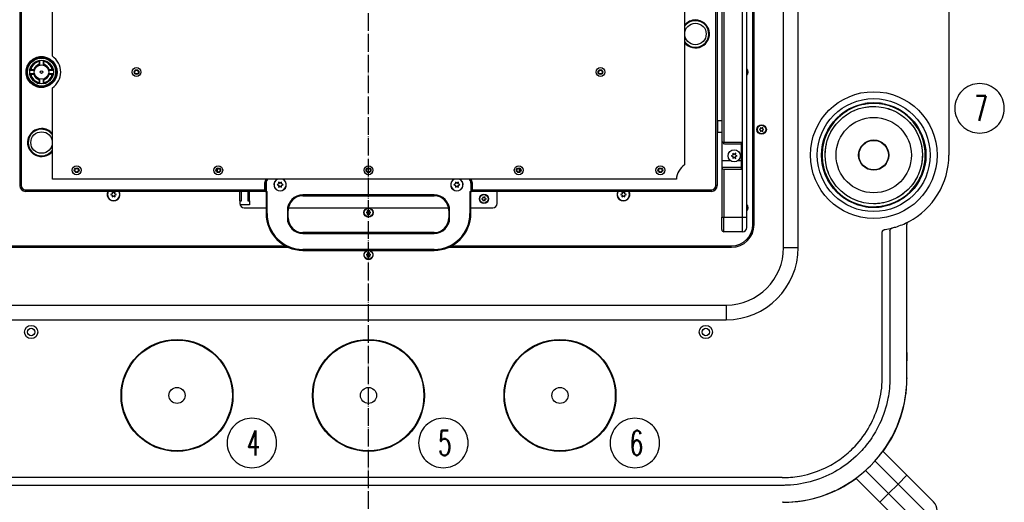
# Model space of a CAD drawing. Extents: x -1765 to 4890, y -3431 to 1272.
# Tile 98 of 189: x -357 to 312, y -465 to -138. Entities that reach past the tile are written whole.
import ezdxf

# ---------------------------------------------------------------- set-up
doc = ezdxf.new("R2010")
doc.units = 0
doc.linetypes.add('DASHED', pattern=[15, 7, -8])
doc.linetypes.add('DOT_CENTER', pattern=[14, 12, -1, 0, -1])
doc.layers.get('0').update_dxf_attribs({"linetype": 'CONTINUOUS'})
doc.layers.add('1', color=7, linetype='CONTINUOUS')
doc.styles.add('CONVERTER_2', font='txt.shx', dxfattribs={"width": 0.63})

# ---------------------------------------------------------------- blocks, each defined once
blk = doc.blocks.new('TEXT__277', base_point=(-540, -567.68))
at = {"layer": '1', "color": 1}
for points in [[(294.85, -215.08), (294.85, -215.08, 0.414214), (311.65, -198.28), (311.65, -198.28, 0.414214), (294.85, -181.48), (294.85, -181.48, 0.414214), (278.05, -198.28), (278.05, -198.28, 0.414214)], [(-199.15, -442.08), (-199.15, -442.08, 0.414214), (-182.35, -425.28), (-182.35, -425.28, 0.414214), (-199.15, -408.48), (-199.15, -408.48, 0.414214), (-215.95, -425.28), (-215.95, -425.28, 0.414214)], [(-69.15, -442.08), (-69.15, -442.08, 0.414214), (-52.35, -425.28), (-52.35, -425.28, 0.414214), (-69.15, -408.48), (-69.15, -408.48, 0.414214), (-85.95, -425.28), (-85.95, -425.28, 0.414214)], [(60.85, -442.08), (60.85, -442.08, 0.414214), (77.65, -425.28), (77.65, -425.28, 0.414214), (60.85, -408.48), (60.85, -408.48, 0.414214), (44.05, -425.28), (44.05, -425.28, 0.414214)]]:
    blk.add_lwpolyline(points, format="xyb", close=True, dxfattribs=at)
at = {"layer": '1', "color": 1, "style": 'CONVERTER_2', "width": 0.63}
for s, p in [('7', (291.32, -206.68)), ('4', (-202.68, -433.68)), ('5', (-72.68, -433.68)), ('6', (57.32, -433.68))]:
    blk.add_text(s, height=16.8, dxfattribs=at).set_placement(p)
blk = doc.blocks.new('TH_TV__278', base_point=(-514, 286.02))
at = {"color": 3, "linetype": 'CONTINUOUS'}
for p, q in [((161.8, -292.68), (161.8, 92.68)), ((171.8, -292.68), (171.8, 92.68)), ((140.9, -277.08), (140.9, 77.08)), ((141.8, -277.08), (141.8, 77.08)), ((-356.8, 50.6), (-356.8, -250.6)), ((-355.8, 50.6), (-355.8, -250.6)), ((115.8, -250.6), (115.8, 50.6)), ((116.8, 50.6), (116.8, -250.6)), ((133.8, -272), (133.8, 34)), ((136.8, -272), (136.8, 33.99)), ((274, 30), (274, -230)), ((121.3, -18.51), (121.3, -221.49)), ((-334.63, -162.93), (-334.63, -37.07)), ((119.8, -49.34), (119.8, -150.66)), ((94.63, -110.73), (94.63, -236.59)), ((119.8, -150.66), (119.8, -185.39)), ((-343.47, -165.9), (-343.47, -165.78)), ((-343.47, -165.9), (-343.47, -166.43)), ((-343.47, -166.43), (-343.47, -168.4)), ((-343.17, -168.41), (-343.17, -165.73)), ((-340.77, -165.73), (-340.77, -168.41)), ((-340.47, -165.9), (-340.47, -165.78)), ((-340.47, -166.43), (-340.47, -165.9)), ((-340.47, -168.4), (-340.47, -166.43)), ((-349.91, -172.46), (-347.22, -172.46)), ((-349.85, -172.16), (-349.73, -172.16)), ((-349.2, -172.16), (-349.73, -172.16)), ((-347.23, -172.16), (-349.2, -172.16)), ((-346.76, -172.16), (-347.23, -172.16)), ((-346.76, -172.16), (-346.74, -172.16)), ((-343.47, -168.4), (-343.47, -168.87)), ((-343.47, -168.89), (-343.47, -168.87)), ((-340.47, -168.87), (-340.47, -168.4)), ((-340.47, -168.87), (-340.47, -168.89)), ((-337.2, -172.16), (-337.18, -172.16)), ((-336.71, -172.16), (-337.18, -172.16)), ((-336.73, -172.46), (-334.04, -172.46)), ((-334.74, -172.16), (-336.71, -172.16)), ((-334.74, -172.16), (-334.21, -172.16)), ((-334.21, -172.16), (-334.09, -172.16)), ((-347.22, -174.86), (-349.91, -174.86)), ((-349.85, -175.16), (-349.73, -175.16)), ((-349.73, -175.16), (-349.2, -175.16)), ((-349.2, -175.16), (-347.23, -175.16)), ((-347.23, -175.16), (-346.76, -175.16)), ((-346.74, -175.16), (-346.76, -175.16)), ((-343.47, -178.45), (-343.47, -178.43)), ((-343.47, -178.45), (-343.47, -178.92)), ((-343.47, -178.92), (-343.47, -180.89)), ((-343.17, -181.59), (-343.17, -178.91)), ((-340.77, -178.91), (-340.77, -181.59)), ((-340.47, -178.43), (-340.47, -178.45)), ((-340.47, -178.92), (-340.47, -178.45)), ((-340.47, -180.89), (-340.47, -178.92)), ((-337.18, -175.16), (-337.2, -175.16)), ((-337.18, -175.16), (-336.71, -175.16)), ((-334.04, -174.86), (-336.73, -174.86)), ((-336.71, -175.16), (-334.74, -175.16)), ((-334.74, -175.16), (-334.21, -175.16)), ((-334.21, -175.16), (-334.09, -175.16)), ((-343.47, -180.89), (-343.47, -181.42)), ((-343.47, -181.54), (-343.47, -181.42)), ((-340.47, -181.42), (-340.47, -180.89)), ((-340.47, -181.54), (-340.47, -181.42)), ((-334.63, -246.32), (-334.63, -184.39)), ((119.8, -185.39), (119.8, -189.89)), ((119.8, -189.89), (119.8, -196.66)), ((119.8, -196.66), (119.8, -206.49)), ((217, -195.08), (217, -195.21)), ((217, -195.21), (217, -195.21)), ((220, -194.79), (220, -194.69)), ((220, -195.13), (220, -194.79)), ((226, -194.69), (226, -194.79)), ((226, -195), (226, -194.79)), ((226, -195), (226, -195.13)), ((229, -195.08), (229, -195.21)), ((229, -195.21), (229, -195.21)), ((117, -206.69), (117.2, -206.49)), ((117, -214.29), (117, -206.69)), ((117.2, -214.49), (117.2, -206.49)), ((117.2, -206.49), (119.8, -206.49)), ((119.8, -206.49), (119.8, -214.49)), ((116.8, -207.99), (117, -207.99)), ((116.8, -212.99), (117, -212.99)), ((146.21, -212.28), (145.3, -212.68)), ((145.3, -212.68), (146.21, -213.08)), ((146.1, -211.29), (146.21, -212.28)), ((146.9, -211.88), (146.1, -211.29)), ((146.21, -213.08), (146.1, -214.07)), ((146.1, -214.07), (146.9, -213.48)), ((147.7, -211.29), (146.9, -211.88)), ((146.9, -213.48), (147.7, -214.07)), ((147.59, -212.28), (147.7, -211.29)), ((148.5, -212.68), (147.59, -212.28)), ((147.59, -213.08), (148.5, -212.68)), ((147.7, -214.07), (147.59, -213.08)), ((117, -214.29), (117.2, -214.49)), ((117.2, -214.49), (119.8, -214.49)), ((119.8, -214.49), (119.8, -220.49)), ((120.86, -221.55), (119.8, -220.49)), ((119.8, -220.49), (119.8, -233.99)), ((121.8, -222.49), (120.86, -221.55)), ((133.3, -221.49), (121.3, -221.49)), ((133.3, -222.49), (121.8, -222.49)), ((133.3, -222.49), (133.3, -221.49)), ((133.3, -233.99), (133.3, -222.49)), ((187.69, -227), (187.79, -227)), ((188.13, -227), (187.79, -227)), ((188.21, -224), (188.08, -224)), ((188.21, -224), (188.21, -224)), ((257.79, -224), (257.92, -224)), ((257.79, -224), (257.79, -224)), ((258.21, -227), (257.87, -227)), ((258.21, -227), (258.31, -227)), ((127.43, -229.99), (126.3, -230.49)), ((126.3, -230.49), (127.43, -230.99)), ((127.3, -228.76), (127.43, -229.99)), ((128.3, -229.49), (127.3, -228.76)), ((127.43, -230.99), (127.3, -232.22)), ((127.3, -232.22), (128.3, -231.49)), ((129.3, -228.76), (128.3, -229.49)), ((128.3, -231.49), (129.3, -232.22)), ((129.17, -229.99), (129.3, -228.76)), ((130.3, -230.49), (129.17, -229.99)), ((129.17, -230.99), (130.3, -230.49)), ((129.3, -232.22), (129.17, -230.99)), ((187.79, -233), (187.69, -233)), ((187.79, -233), (188.13, -233)), ((257.87, -233), (258.21, -233)), ((258.31, -233), (258.21, -233)), ((-222.48, -239.14), (-222.48, -239.19)), ((-222.28, -239.07), (-222.28, -239.19)), ((-17.72, -239.19), (-17.72, -239.07)), ((-17.52, -239.19), (-17.52, -239.14)), ((119.8, -233.99), (119.8, -238.49)), ((126, -233.99), (119.8, -233.99)), ((119.8, -238.49), (119.8, -272)), ((119.89, -238.49), (119.8, -238.49)), ((126, -238.49), (119.89, -238.49)), ((121.3, -239.49), (121.3, -272)), ((121.3, -239.49), (133.3, -239.49)), ((126.07, -233.99), (126, -233.99)), ((131.3, -238.49), (126, -238.49)), ((131.3, -233.99), (130.53, -233.99)), ((132.8, -233.99), (131.3, -233.99)), ((132.8, -238.49), (131.3, -238.49)), ((133.3, -233.99), (132.8, -233.99)), ((133.3, -238.49), (132.8, -238.49)), ((133.3, -238.49), (133.3, -233.99)), ((133.3, -239.49), (133.3, -238.49)), ((188.08, -236), (188.21, -236)), ((188.21, -236), (188.21, -236)), ((257.79, -236), (257.79, -236)), ((257.79, -236), (257.92, -236)), ((89.01, -246.32), (-334.63, -246.32)), ((-356.8, -250.6), (-355.8, -250.6)), ((-352.8, -253.6), (-190.5, -253.6)), ((-352.8, -254.6), (-352.8, -253.6)), ((-190.5, -249.1), (-190.5, -253.6)), ((-190.5, -249.1), (-190, -249.1)), ((-190, -254.1), (-190.5, -253.6)), ((-190, -249.1), (-190, -254.1)), ((-189.5, -249.1), (-189.5, -254.6)), ((-180.87, -249.6), (-182, -250.1)), ((-182, -250.1), (-180.87, -250.6)), ((-181, -248.37), (-180.87, -249.6)), ((-180, -249.1), (-181, -248.37)), ((-180.87, -250.6), (-181, -251.83)), ((-181, -251.83), (-180, -251.1)), ((-179, -248.37), (-180, -249.1)), ((-180, -251.1), (-179, -251.83)), ((-179.13, -249.6), (-179, -248.37)), ((-178, -250.1), (-179.13, -249.6)), ((-179.13, -250.6), (-178, -250.1)), ((-179, -251.83), (-179.13, -250.6)), ((-60.87, -249.6), (-62, -250.1)), ((-62, -250.1), (-60.87, -250.6)), ((-61, -248.37), (-60.87, -249.6)), ((-60, -249.1), (-61, -248.37)), ((-60.87, -250.6), (-61, -251.83)), ((-61, -251.83), (-60, -251.1)), ((-59, -248.37), (-60, -249.1)), ((-60, -251.1), (-59, -251.83)), ((-59.13, -249.6), (-59, -248.37)), ((-58, -250.1), (-59.13, -249.6)), ((-59.13, -250.6), (-58, -250.1)), ((-59, -251.83), (-59.13, -250.6)), ((-50.5, -249.1), (-50.5, -254.6)), ((-50, -249.1), (-49.5, -249.1)), ((-50, -254.1), (-50, -249.1)), ((-49.5, -253.6), (-50, -254.1)), ((-49.5, -253.6), (-49.5, -249.1)), ((-49.5, -253.6), (112.8, -253.6)), ((112.8, -254.6), (112.8, -253.6)), ((116.8, -250.6), (115.8, -250.6)), ((-190, -254.6), (-352.8, -254.6)), ((-293.92, -256.18), (-295.05, -256.68)), ((-295.05, -256.68), (-293.92, -257.18)), ((-294.05, -254.95), (-293.92, -256.18)), ((-293.05, -255.68), (-294.05, -254.95)), ((-293.92, -257.18), (-294.05, -258.41)), ((-294.05, -258.41), (-293.05, -257.68)), ((-292.05, -254.95), (-293.05, -255.68)), ((-293.05, -257.68), (-292.05, -258.41)), ((-292.18, -256.18), (-292.05, -254.95)), ((-291.05, -256.68), (-292.18, -256.18)), ((-292.18, -257.18), (-291.05, -256.68)), ((-292.05, -258.41), (-292.18, -257.18)), ((-207.3, -260.95), (-207.3, -254.6)), ((-206.25, -260.95), (-206.25, -254.6)), ((-201.85, -254.6), (-201.85, -260.95)), ((-200.8, -260.95), (-200.8, -254.6)), ((-190, -254.1), (-190, -254.6)), ((-190, -254.6), (-189.5, -254.6)), ((-189.5, -254.6), (-188.9, -254.6)), ((-189.5, -254.6), (-189.5, -269.6)), ((-188.9, -269.6), (-188.9, -254.6)), ((-75.5, -257), (-164.5, -257)), ((-164.5, -257), (-164.5, -257.6)), ((-164.5, -257.6), (-75.5, -257.6)), ((-75.5, -257.6), (-75.5, -257)), ((-51.1, -254.6), (-51.1, -269.6)), ((-51.1, -254.6), (-50.5, -254.6)), ((-50.5, -254.6), (-50, -254.6)), ((-50.5, -269.6), (-50.5, -254.6)), ((-50, -254.6), (-50, -254.1)), ((112.8, -254.6), (-50, -254.6)), ((-42.29, -259.28), (-43.2, -259.68)), ((-43.2, -259.68), (-42.29, -260.08)), ((-42.4, -258.29), (-42.29, -259.28)), ((-41.6, -258.88), (-42.4, -258.29)), ((-42.29, -260.08), (-42.4, -261.07)), ((-42.4, -261.07), (-41.6, -260.48)), ((-40.8, -258.29), (-41.6, -258.88)), ((-41.6, -260.48), (-40.8, -261.07)), ((-40.91, -259.28), (-40.8, -258.29)), ((-40, -259.68), (-40.91, -259.28)), ((-40.91, -260.08), (-40, -259.68)), ((-40.8, -261.07), (-40.91, -260.08)), ((-32.7, -262.8), (-32.7, -254.6)), ((52.18, -256.18), (51.05, -256.68)), ((51.05, -256.68), (52.18, -257.18)), ((52.05, -254.95), (52.18, -256.18)), ((53.05, -255.68), (52.05, -254.95)), ((52.18, -257.18), (52.05, -258.41)), ((52.05, -258.41), (53.05, -257.68)), ((54.05, -254.95), (53.05, -255.68)), ((53.05, -257.68), (54.05, -258.41)), ((53.92, -256.18), (54.05, -254.95)), ((55.05, -256.68), (53.92, -256.18)), ((53.92, -257.18), (55.05, -256.68)), ((54.05, -258.41), (53.92, -257.18)), ((-207.3, -260.95), (-207.3, -262.8)), ((-207.3, -260.95), (-206.25, -260.95)), ((-200.8, -263.65), (-207.18, -263.65)), ((-204.3, -265.8), (-189.5, -265.8)), ((-201.85, -260.95), (-200.8, -260.95)), ((-200.8, -260.95), (-200.8, -263.65)), ((-174.34, -265.8), (-65.66, -265.8)), ((-50.5, -265.8), (-35.7, -265.8)), ((217, -264.79), (217, -264.79)), ((217, -264.79), (217, -264.92)), ((220, -264.87), (220, -265.21)), ((220, -265.31), (220, -265.21)), ((226, -265.21), (226, -264.87)), ((226, -265.21), (226, -265.31)), ((229, -264.79), (229, -264.79)), ((229, -264.92), (229, -264.79)), ((-188.9, -269.6), (-189.5, -269.6)), ((-175.1, -267.6), (-175.1, -272.6)), ((-175.1, -267.6), (-174.5, -267.6)), ((-174.5, -272.6), (-175.1, -272.6)), ((-174.5, -272.6), (-174.5, -267.6)), ((-120.69, -268.6), (-121.6, -269)), ((-121.6, -269), (-120.69, -269.4)), ((-120, -268.2), (-120.8, -267.61)), ((-120.8, -267.61), (-120.69, -268.6)), ((-120.69, -269.4), (-120.8, -270.39)), ((-120.8, -270.39), (-120, -269.8)), ((-119.2, -267.61), (-120, -268.2)), ((-120, -269.8), (-119.2, -270.39)), ((-119.31, -268.6), (-119.2, -267.61)), ((-118.4, -269), (-119.31, -268.6)), ((-119.31, -269.4), (-118.4, -269)), ((-119.2, -270.39), (-119.31, -269.4)), ((-64.9, -267.6), (-65.5, -267.6)), ((-65.5, -267.6), (-65.5, -272.6)), ((-65.5, -272.6), (-64.9, -272.6)), ((-64.9, -272.6), (-64.9, -267.6)), ((-51.1, -269.6), (-50.5, -269.6)), ((119.8, -280.5), (119.8, -272)), ((119.8, -272), (121.3, -272)), ((121.3, -282), (121.3, -272)), ((121.3, -272), (133.8, -272)), ((133.8, -282), (133.8, -272)), ((133.8, -272), (136.8, -272)), ((136.8, -279), (136.8, -272)), ((245.5, -341), (245.5, -276.99)), ((245.5, -381), (245.5, -277)), ((-75.5, -282.6), (-164.5, -282.6)), ((-164.5, -283.2), (-164.5, -282.6)), ((-164.5, -283.2), (-75.5, -283.2)), ((-75.5, -283.2), (-75.5, -282.6)), ((133.8, -282), (121.3, -282)), ((228.77, -380.91), (228.77, -282.43)), ((234.02, -281.38), (234.02, -381.07)), ((-366.4, -291.58), (-176.41, -291.58)), ((-366.4, -292.48), (-174.57, -292.48)), ((-75.5, -294), (-164.5, -294)), ((-164.5, -294), (-164.5, -294.6)), ((-75.5, -294), (-75.5, -294.6)), ((-65.43, -292.48), (126.4, -292.48)), ((-63.59, -291.58), (126.4, -291.58)), ((161.8, -292.68), (171.8, -292.68)), ((-164.5, -294.6), (-75.5, -294.6)), ((-120.69, -297.18), (-121.6, -297.58)), ((-121.6, -297.58), (-120.69, -297.98)), ((-120, -296.78), (-120.8, -296.19)), ((-120.8, -296.19), (-120.69, -297.18)), ((-120.69, -297.98), (-120.8, -298.97)), ((-120.8, -298.97), (-120, -298.38)), ((-119.2, -296.19), (-120, -296.78)), ((-120, -298.38), (-119.2, -298.97)), ((-119.31, -297.18), (-119.2, -296.19)), ((-118.4, -297.58), (-119.31, -297.18)), ((-119.31, -297.98), (-118.4, -297.58)), ((-119.2, -298.97), (-119.31, -297.98)), ((-362.8, -331.68), (122.8, -331.68)), ((122.8, -331.68), (122.8, -341.68)), ((-362.8, -341.68), (122.8, -341.68)), ((245.5, -343.75), (245.5, -341)), ((245.5, -345.25), (245.5, -343.75)), ((245.5, -345.75), (245.5, -345.25)), ((245.5, -364), (245.5, -345.75)), ((245.5, -364), (245.5, -369.5)), ((245.5, -381), (245.5, -369.5)), ((245.5, -381), (245.5, -381.5)), ((229.21, -430.88), (229.24, -430.85)), ((245.5, -447.11), (229.24, -430.85)), ((239.49, -453.12), (223.85, -437.48)), ((233.12, -459.49), (217.48, -443.85)), ((245.5, -447.11), (239.49, -453.12)), ((245.5, -447.11), (263.53, -465.15)), ((161.07, -454.02), (-401.07, -454.02)), ((160.91, -448.77), (-400.91, -448.77)), ((210.85, -449.24), (210.88, -449.21)), ((227.11, -465.5), (210.85, -449.24)), ((233.12, -459.49), (239.49, -453.12)), ((239.49, -453.12), (263.53, -477.17)), ((233.12, -459.49), (227.11, -465.5)), ((233.12, -459.49), (257.17, -483.53)), ((161.5, -465.5), (161.14, -465.5)), ((245.15, -483.53), (227.11, -465.5))]:
    blk.add_line(p, q, dxfattribs=at)
at = {"color": 3, "linetype": 'DASHED'}
for p, q in [((119.8, -150.66), (119.8, -185.39)), ((119.8, -185.39), (119.8, -189.89)), ((119.8, -189.89), (119.8, -196.66)), ((220, -194.79), (220, -194.69)), ((220, -195.13), (220, -194.79)), ((226, -195), (226, -195.13)), ((126.07, -233.99), (126, -233.99)), ((131.3, -238.49), (126, -238.49)), ((131.3, -233.99), (130.53, -233.99)), ((132.8, -233.99), (131.3, -233.99)), ((132.8, -238.49), (131.3, -238.49)), ((133.3, -233.99), (132.8, -233.99)), ((133.3, -238.49), (132.8, -238.49)), ((-207.3, -260.95), (-207.3, -254.6)), ((-207.3, -260.95), (-207.3, -254.6)), ((-189.5, -254.6), (-188.9, -254.6)), ((-51.1, -254.6), (-50.5, -254.6)), ((-32.7, -262.8), (-32.7, -254.6)), ((-207.3, -260.95), (-207.3, -262.8)), ((-207.3, -260.95), (-207.3, -262.8)), ((245.5, -341), (245.5, -276.99)), ((245.5, -341), (245.5, -276.99)), ((245.5, -381), (245.5, -277)), ((245.5, -343.75), (245.5, -341)), ((245.5, -343.75), (245.5, -341)), ((245.5, -345.25), (245.5, -343.75)), ((245.5, -345.25), (245.5, -343.75)), ((245.5, -345.75), (245.5, -345.25)), ((245.5, -345.75), (245.5, -345.25)), ((245.5, -364), (245.5, -345.75)), ((245.5, -381), (245.5, -369.5))]:
    blk.add_line(p, q, dxfattribs=at)
at = {"color": 3, "linetype": 'CONTINUOUS'}
for centre, radius in [((101.97, -147.83), 7.3), ((-341.97, -173.66), 10.5), ((-341.97, -173.66), 9.5), ((-341.97, -173.66), 8.02), ((-341.97, -173.66), 4.9), ((-341.97, -173.66), 0.9), ((-277.48, -173.66), 3), ((-277.48, -173.66), 1.6), ((-277.48, -173.66), 1.25), ((37.48, -173.66), 3), ((37.48, -173.66), 1.6), ((37.48, -173.66), 1.25), ((223, -230), 43), ((223, -230), 38.3), ((223, -230), 35.46), ((223, -230), 33), ((223, -230), 25.59), ((146.9, -212.68), 3.2), ((146.9, -212.68), 2.9), ((-341.97, -221.49), 7.3), ((223, -230), 10.25), ((223, -230), 10), ((128.3, -230.49), 4.15), ((-318.12, -240.29), 3), ((-318.12, -240.29), 1.6), ((-318.12, -240.29), 1.25), ((-222, -240.29), 3), ((-222, -240.29), 1.6), ((-222, -240.29), 1.25), ((-120, -240.29), 3), ((-120, -240.29), 1.6), ((-120, -240.29), 1.25), ((-18, -240.29), 3), ((-18, -240.29), 1.6), ((-18, -240.29), 1.25), ((78.12, -240.29), 3), ((78.12, -240.29), 1.6), ((78.12, -240.29), 1.25), ((-41.6, -259.68), 3.1), ((-41.6, -259.68), 2.9), ((-120, -269), 3.1), ((-120, -269), 2.9), ((-120, -297.58), 2.9), ((-349, -350), 4.5), ((-349, -350), 2.5), ((109, -350), 4.5), ((109, -350), 2.5), ((-250, -393), 38), ((-250, -393), 37.57), ((-120, -393), 38), ((-120, -393), 37.57), ((10, -393), 38), ((10, -393), 37.57), ((-250, -393), 5.45), ((-120, -393), 5.45), ((10, -393), 5.45)]:
    blk.add_circle(centre, radius, dxfattribs=at)
at = {"color": 3, "linetype": 'DASHED'}
for centre, radius in [((-341.97, -173.66), 10.5), ((223, -230), 33)]:
    blk.add_circle(centre, radius, dxfattribs=at)
at = {"color": 3, "linetype": 'CONTINUOUS'}
for centre, radius, start, end in [((101.97, -147.83), 9.5, -140.60115, 90), ((101.97, -147.83), 9.5, 90, 140.60115), ((101.97, -147.83), 9, -90, 144.65433), ((101.97, -147.83), 9, -144.65433, -90), ((-341.97, -173.66), 10, 98.62693, 171.37307), ((-341.97, -173.66), 7.9, 100.9454, 169.0546), ((-341.97, -173.66), 7.39, 101.71707, 168.28293), ((-341.97, -173.66), 10, 90, 98.62693), ((-341.97, -173.66), 10, 81.37307, 90), ((-341.97, -173.66), 10, 8.62693, 81.37307), ((-341.97, -173.66), 7.9, 10.9454, 79.0546), ((-341.97, -173.66), 7.39, 11.71707, 78.28293), ((-341.97, -173.66), 13, -55.61859, 55.61859), ((-341.97, -173.66), 10, 171.37307, -171.37307), ((-341.97, -173.66), 5.47, 105.92296, 164.07704), ((-347.22, -170.96), 1.5, -90, -69.73318), ((-341.97, -173.66), 5, 162.5424, 165.4506), ((-341.97, -173.66), 5.02, 107.37979, 162.62021), ((-341.97, -173.66), 5, 107.4576, 162.5424), ((-341.97, -173.66), 5, 104.5494, 107.4576), ((-344.67, -168.41), 1.5, -20.26682, 0), ((-339.27, -168.41), 1.5, 180, -159.73318), ((-341.97, -173.66), 5, 72.5424, 75.4506), ((-341.97, -173.66), 5.47, 15.92296, 74.07704), ((-341.97, -173.66), 5.02, 17.37979, 72.62021), ((-341.97, -173.66), 5, 17.4576, 72.5424), ((-336.73, -170.96), 1.5, -110.26682, -90), ((-341.97, -173.66), 5, 14.5494, 17.4576), ((-341.97, -173.66), 10, -8.62693, 8.62693), ((134.6, -173.66), 3.1, -44.79132, 44.79132), ((134.6, -173.66), 2.9, -40.65725, 40.65725), ((-341.97, -173.66), 10, -171.37307, -98.62693), ((-341.97, -173.66), 7.9, -169.0546, -100.9454), ((-341.97, -173.66), 7.39, -168.28293, -101.71707), ((-341.97, -173.66), 5.47, -164.07704, -105.92296), ((-347.22, -176.36), 1.5, 69.73318, 90), ((-341.97, -173.66), 5, -165.4506, -162.5424), ((-341.97, -173.66), 5.02, -162.62021, -107.37979), ((-341.97, -173.66), 5, -162.5424, -107.4576), ((-341.97, -173.66), 5, -107.4576, -104.5494), ((-344.67, -178.91), 1.5, 0, 20.26682), ((-339.27, -178.91), 1.5, 159.73318, 180), ((-341.97, -173.66), 5, -75.4506, -72.5424), ((-341.97, -173.66), 10, -81.37307, -8.62693), ((-341.97, -173.66), 5.47, -74.07704, -15.92296), ((-341.97, -173.66), 7.39, -78.28293, -11.71707), ((-341.97, -173.66), 7.9, -79.0546, -10.9454), ((-341.97, -173.66), 5.02, -72.62021, -17.37979), ((-341.97, -173.66), 5, -72.5424, -17.4576), ((-336.73, -176.36), 1.5, 90, 110.26682), ((-341.97, -173.66), 5, -17.4576, -14.5494), ((-341.97, -173.66), 10, -98.62693, -90), ((-341.97, -173.66), 10, -90, -81.37307), ((223, -230), 35.3, 99.78518, 170.21482), ((223, -230), 35.3, 99.78519, 170.21481), ((223, -230), 35, 113.89551, 140.0829), ((223, -230), 35, 66.10449, 113.89551), ((223, -230), 35.44, 94.85643, 99.7482), ((223, -230), 35.34, 85.13035, 94.86965), ((223, -230), 35.44, 80.2518, 85.14357), ((223, -230), 35.3, 9.78518, 80.21482), ((223, -230), 35.3, 9.78519, 80.21481), ((223, -230), 35, 39.9171, 66.10449), ((-341.97, -221.49), 9.5, 90, -39.39885), ((-341.97, -221.49), 9, 35.34567, -90), ((-341.97, -221.49), 9.5, 39.39885, 90), ((223, -230), 35, 149.9171, 180), ((223, -230), 35, 140.0829, 149.9171), ((223, -230), 35, 30.0829, 39.9171), ((223, -230), 35, -30.0829, 30.0829), ((-341.97, -221.49), 9, -90, -35.34567), ((121.3, -222.99), 1.5, 90, 106.87449), ((223, -230), 35.34, 175.13035, -175.13035), ((223, -230), 35.44, 170.2518, 175.14357), ((223, -230), 35.44, 4.85643, 9.7482), ((223, -230), 35.34, -4.86965, 4.86965), ((223, -230), 35.44, -175.14357, -170.2518), ((223, -230), 35, 180, -149.9171), ((223, -230), 51, -62.46669, 0), ((223, -230), 35.44, -9.7482, -4.85643), ((-227.28, -239.19), 4.8, -24.18164, 0), ((-227.28, -239.19), 5, -24.88792, 0), ((-12.72, -239.19), 5, 180, -155.11208), ((-12.72, -239.19), 4.8, 180, -155.81836), ((101.97, -247.32), 13, 124.38141, 175.58827), ((121.3, -237.99), 1.5, -160.52878, -90), ((223, -230), 35.3, -170.21482, -99.78518), ((223, -230), 35.3, -170.21481, -99.78519), ((223, -230), 35.3, -80.21482, -9.78518), ((223, -230), 35.3, -80.21481, -9.78519), ((-186, -249.1), 4.5, 141.84596, 180), ((-186, -249.1), 4, 135.97278, 180), ((-186, -249.1), 3.5, 127.41216, 180), ((-180, -250.1), 4.2, 115.84193, -90), ((-180, -250.1), 4.15, 114.37784, 65.62216), ((-180, -250.1), 4.2, -90, 64.15807), ((-60, -250.1), 4.2, 115.84193, -90), ((-60, -250.1), 4.15, 114.37784, 65.62216), ((-60, -250.1), 4.2, -90, 64.15807), ((-54, -249.1), 3.5, 0, 52.58784), ((-54, -249.1), 4, 0, 44.02722), ((-54, -249.1), 4.5, 0, 38.15404), ((-352.8, -250.6), 4, 180, -90), ((-352.8, -250.6), 3, 180, -90), ((112.8, -250.6), 4, -90, 0), ((112.8, -250.6), 3, -90, 0), ((223, -230), 35, -149.9171, -140.0829), ((223, -230), 35, -140.0829, -39.9171), ((223, -230), 35, -39.9171, -30.0829), ((-293.05, -256.68), 4.35, 151.43464, 28.56536), ((-293.05, -256.68), 4.15, 149.92026, -90), ((-293.05, -256.68), 4.15, -90, 30.07974), ((-164.5, -267.6), 10.6, 90, 180), ((-164.5, -267.6), 10, 90, 180), ((-75.5, -267.6), 10.6, 0, 90), ((-75.5, -267.6), 10, 0, 90), ((53.05, -256.68), 4.35, 151.43464, 28.56536), ((53.05, -256.68), 4.15, 149.92026, -90), ((53.05, -256.68), 4.15, -90, 30.07974), ((-204.3, -262.8), 3, 180, -90), ((-35.7, -262.8), 3, -90, 0), ((134.6, -265.66), 3.1, -44.79132, 44.79132), ((134.6, -265.66), 2.9, -40.65725, 40.65725), ((223, -230), 35.44, -99.7482, -94.85643), ((223, -230), 35.34, -94.86965, -85.13035), ((223, -230), 35.44, -85.14357, -80.2518), ((-164.5, -269.6), 25, 180, -90), ((-164.5, -269.6), 24.4, 180, -90), ((-164.5, -272.6), 10.6, 180, -90), ((-164.5, -272.6), 10, 180, -90), ((-75.5, -269.6), 25, -90, 0), ((-75.5, -269.6), 24.4, -90, 0), ((-75.5, -272.6), 10.6, -90, 0), ((-75.5, -272.6), 10, -90, 0), ((121.3, -280.5), 1.5, 180, -90), ((126.4, -277.08), 15.4, -90, 0), ((126.4, -277.08), 14.5, -90, 0), ((133.8, -279), 3, -90, 0), ((223, -230), 51, -81.35948, -75.80364), ((223, -230), 51, -75.80364, -74.69729), ((223, -230), 51, -74.69729, -72.99514), ((223, -230), 51, -72.99514, -62.46669), ((122.8, -292.68), 39, -90, 0), ((122.8, -292.68), 49, -90, 0), ((-120, -297.58), 3.2, 111.36949, -90), ((-120, -297.58), 3.2, -90, 68.63051), ((161, -381), 84.5, -90, 0), ((161, -381), 84.5, -1.09297, 0), ((161.5, -381.5), 84, -36.09701, 0), ((161.5, -381.5), 84, -90, -53.90299), ((257.52, -471.16), 8.5, -45, 45)]:
    blk.add_arc(centre, radius, start, end, dxfattribs=at)
at = {"color": 3, "linetype": 'DASHED'}
for centre, radius, start, end in [((-341.97, -173.66), 10, 98.62693, 171.37307), ((-341.97, -173.66), 10, 98.62693, 171.37307), ((-341.97, -173.66), 10, 90, 98.62693), ((-341.97, -173.66), 10, 90, 98.62693), ((-341.97, -173.66), 10, 81.37307, 90), ((-341.97, -173.66), 10, 81.37307, 90), ((-341.97, -173.66), 10, 8.62693, 81.37307), ((-341.97, -173.66), 10, 8.62693, 81.37307), ((-341.97, -173.66), 10, 171.37307, -171.37307), ((-341.97, -173.66), 10, 171.37307, -171.37307), ((-341.97, -173.66), 5, 162.5424, 165.4506), ((-341.97, -173.66), 5, 107.4576, 162.5424), ((-341.97, -173.66), 5, 104.5494, 107.4576), ((-341.97, -173.66), 5, 72.5424, 75.4506), ((-341.97, -173.66), 5, 17.4576, 72.5424), ((-341.97, -173.66), 5, 14.5494, 17.4576), ((-341.97, -173.66), 10, -8.62693, 8.62693), ((-341.97, -173.66), 10, -8.62693, 8.62693), ((-341.97, -173.66), 10, -171.37307, -98.62693), ((-341.97, -173.66), 10, -171.37307, -98.62693), ((-341.97, -173.66), 5, -165.4506, -162.5424), ((-341.97, -173.66), 5, -162.5424, -107.4576), ((-341.97, -173.66), 5, -107.4576, -104.5494), ((-341.97, -173.66), 5, -75.4506, -72.5424), ((-341.97, -173.66), 10, -81.37307, -8.62693), ((-341.97, -173.66), 10, -81.37307, -8.62693), ((-341.97, -173.66), 5, -72.5424, -17.4576), ((-341.97, -173.66), 5, -17.4576, -14.5494), ((-341.97, -173.66), 10, -98.62693, -90), ((-341.97, -173.66), 10, -98.62693, -90), ((-341.97, -173.66), 10, -90, -81.37307), ((-341.97, -173.66), 10, -90, -81.37307), ((223, -230), 35, 113.89551, 140.0829), ((223, -230), 35, 66.10449, 113.89551), ((223, -230), 35, 39.9171, 66.10449), ((223, -230), 35, 149.9171, 180), ((223, -230), 35, 140.0829, 149.9171), ((223, -230), 35, 30.0829, 39.9171), ((223, -230), 35, -30.0829, 30.0829), ((223, -230), 35, 180, -149.9171), ((223, -230), 35, -149.9171, -140.0829), ((223, -230), 35, -140.0829, -39.9171), ((223, -230), 35, -39.9171, -30.0829), ((161, -381), 84.5, -90, 0)]:
    blk.add_arc(centre, radius, start, end, dxfattribs=at)
at = {"color": 3, "linetype": 'CONTINUOUS'}
for points in [[(229.46, -272.51), (229.46, -272.51), (229.47, -272.51), (229.47, -272.51)], [(234.02, -281.38), (234.01, -280.5), (234.66, -279.66), (235.51, -279.44)], [(246.58, -275.22), (245.93, -275.56), (245.5, -276.27), (245.5, -277)]]:
    blk.add_open_spline(points, degree=3, dxfattribs=at)
for points, knots in [([(228.77, -282.43), (228.77, -282.4), (228.77, -282.37), (228.77, -282.33), (228.78, -282.23), (228.8, -282.11), (228.84, -281.97), (228.85, -281.93), (228.87, -281.86), (228.9, -281.79), (228.92, -281.74), (228.95, -281.68), (228.98, -281.62), (229, -281.58), (229.03, -281.53), (229.06, -281.48), (229.1, -281.42), (229.13, -281.38), (229.15, -281.34), (229.19, -281.29), (229.23, -281.25), (229.26, -281.21), (229.3, -281.16), (229.34, -281.12), (229.37, -281.09), (229.4, -281.06), (229.44, -281.02), (229.48, -280.99), (229.51, -280.96), (229.55, -280.93), (229.59, -280.89), (229.6, -280.88), (229.62, -280.87), (229.65, -280.85), (229.67, -280.83), (229.69, -280.82), (229.71, -280.8), (229.75, -280.77), (229.79, -280.75), (229.83, -280.73), (229.9, -280.68), (229.98, -280.64), (230.07, -280.6), (230.17, -280.56), (230.25, -280.52), (230.32, -280.5), (230.42, -280.47), (230.53, -280.44), (230.66, -280.42)], [0, 0, 0, 0, 0.102829, 0.102829, 0.102829, 0.469726, 0.469726, 0.469726, 0.658102, 0.658102, 0.658102, 0.849, 0.849, 0.849, 1.012577, 1.012577, 1.012577, 1.177322, 1.177322, 1.177322, 1.342789, 1.342789, 1.342789, 1.508456, 1.508456, 1.508456, 1.656701, 1.656701, 1.656701, 1.804287, 1.804287, 1.804287, 1.877693, 1.877693, 1.877693, 1.950054, 1.950054, 1.950054, 2.091352, 2.091352, 2.091352, 2.365586, 2.365586, 2.365586, 2.638197, 2.638197, 2.638197, 2.987264, 2.987264, 2.987264, 2.987264]), ([(160.91, -448.77), (161.28, -448.77), (161.65, -448.76), (166.04, -448.69), (170.05, -448.27), (179.51, -446.41), (184.85, -444.65), (193.43, -440.59), (196.8, -438.62), (203.16, -434.15), (206.14, -431.64), (208.89, -428.89), (212.85, -424.93), (216.31, -420.49), (222.05, -410.86), (224.32, -405.71), (227.53, -394.97), (228.46, -389.42), (228.73, -383.22), (228.75, -382.62), (228.76, -381.65), (228.77, -381.28), (228.77, -380.91)], [0, 0, 0, 0, 1.045657, 1.045657, 12.425175, 12.425175, 28.250636, 28.250636, 39.229588, 39.229588, 50.208524, 50.208524, 50.208524, 66.033092, 66.033092, 81.857709, 81.857709, 97.682469, 97.682469, 99.382292, 99.382292, 100.427425, 100.427425, 100.427425, 100.427425]), ([(234.02, -381.07), (234.02, -381.2), (234.02, -381.33), (233.99, -386.05), (233.54, -390.64), (231.48, -401.07), (229.59, -406.81), (225.23, -416.04), (223.12, -419.66), (218.31, -426.49), (215.61, -429.7), (212.65, -432.65), (208.39, -436.91), (203.62, -440.63), (193.27, -446.81), (187.74, -449.24), (176.19, -452.69), (170.22, -453.69), (163.29, -453.99), (162.37, -454.01), (161.33, -454.02), (161.2, -454.02), (161.07, -454.02)], [0, 0, 0, 0, 0.39209, 0.39209, 14.472717, 14.472717, 32.906377, 32.906377, 45.694838, 45.694838, 58.483305, 58.483305, 58.483305, 76.916048, 76.916048, 95.348773, 95.348773, 113.781519, 113.781519, 116.587061, 116.587061, 116.979036, 116.979036, 116.979036, 116.979036])]:
    blk.add_open_spline(points, degree=3, knots=knots, dxfattribs=at)
blk = doc.blocks.new('TH_B__280', base_point=(152.51, -368.27))
at = {"layer": '1', "color": 1, "linetype": 'DOT_CENTER'}
blk.add_line((-120, -498.25), (-120, 298.64), dxfattribs=at)
at = {"layer": '1'}
for name, p in [('TH_TV__278', (-514, 286.02)), ('TEXT__277', (-540, -567.68))]:
    blk.add_blockref(name, p, dxfattribs=at)
blk = doc.blocks.new('GEOMETRY__281', base_point=(-2458.74, 9747.76))
blk.add_blockref('TH_B__280', (152.51, -368.27))
blk = doc.blocks.new('D-E6978-60041-1S11B__282', base_point=(-2644.87, 9971.2))
at = {"layer": '1'}
blk.add_blockref('GEOMETRY__281', (-2458.74, 9747.76), dxfattribs=at)

msp = doc.modelspace()

# ---------------------------------------------------------------- block references
msp.add_blockref('D-E6978-60041-1S11B__282', (-2644.87, 9971.2))

doc.saveas('drawing.dxf')
